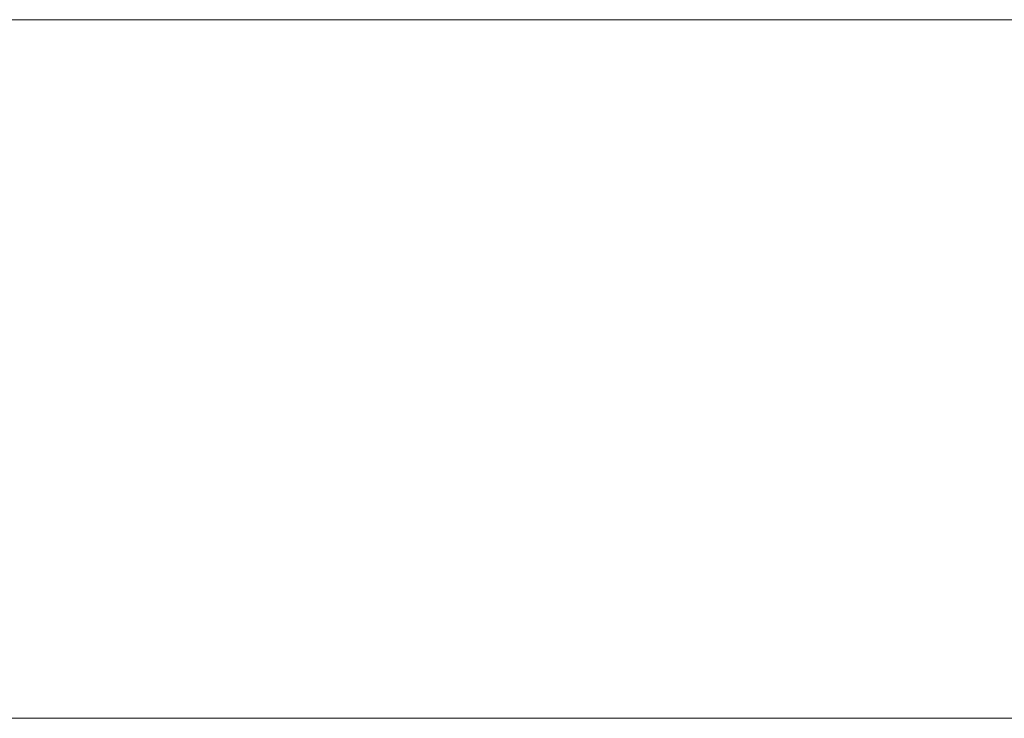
# Model space of a CAD drawing. Header units: millimetres. Extents: x -15489 to 15034, y -13406 to 13375.
# Tile 33 of 35: x -170 to 112, y -2390 to -2190. Entities that reach past the tile are written whole.
import ezdxf

# ---------------------------------------------------------------- set-up
doc = ezdxf.new("R2010")
doc.units = ezdxf.units.MM
doc.layers.add('A-WALL', color=113, linetype='Continuous', lineweight=9)

msp = doc.modelspace()

# ---------------------------------------------------------------- meshes
at = {"layer": 'A-WALL'}
mesh = msp.add_polyface(dxfattribs=at)
corners = [(-4087.87, -2190.12, 8000), (4312.13, -2190.12, 8000), (4312.13, -2190.12), (-4087.87, -2190.12)]
mesh.append_faces([[corners[k] for k in face] for face in [(0, 1, 2, 3)]])
mesh = msp.add_polyface(dxfattribs=at)
corners = [(-4087.87, -2390.12), (-4087.87, -2190.12), (4312.13, -2190.12), (4312.13, -2390.12)]
mesh.append_faces([[corners[k] for k in face] for face in [(0, 1, 2, 3)]])
mesh = msp.add_polyface(dxfattribs=at)
corners = [(4312.13, -2390.12, 8000), (4312.13, -2190.12, 8000), (-4087.87, -2190.12, 8000), (-4087.87, -2390.12, 8000)]
mesh.append_faces([[corners[k] for k in face] for face in [(0, 1, 2, 3)]])
mesh = msp.add_polyface(dxfattribs=at)
corners = [(4312.13, -2390.12), (4312.13, -2390.12, 8000), (-4087.87, -2390.12, 8000), (-4087.87, -2390.12)]
mesh.append_faces([[corners[k] for k in face] for face in [(0, 1, 2, 3)]])

doc.saveas('drawing.dxf')
